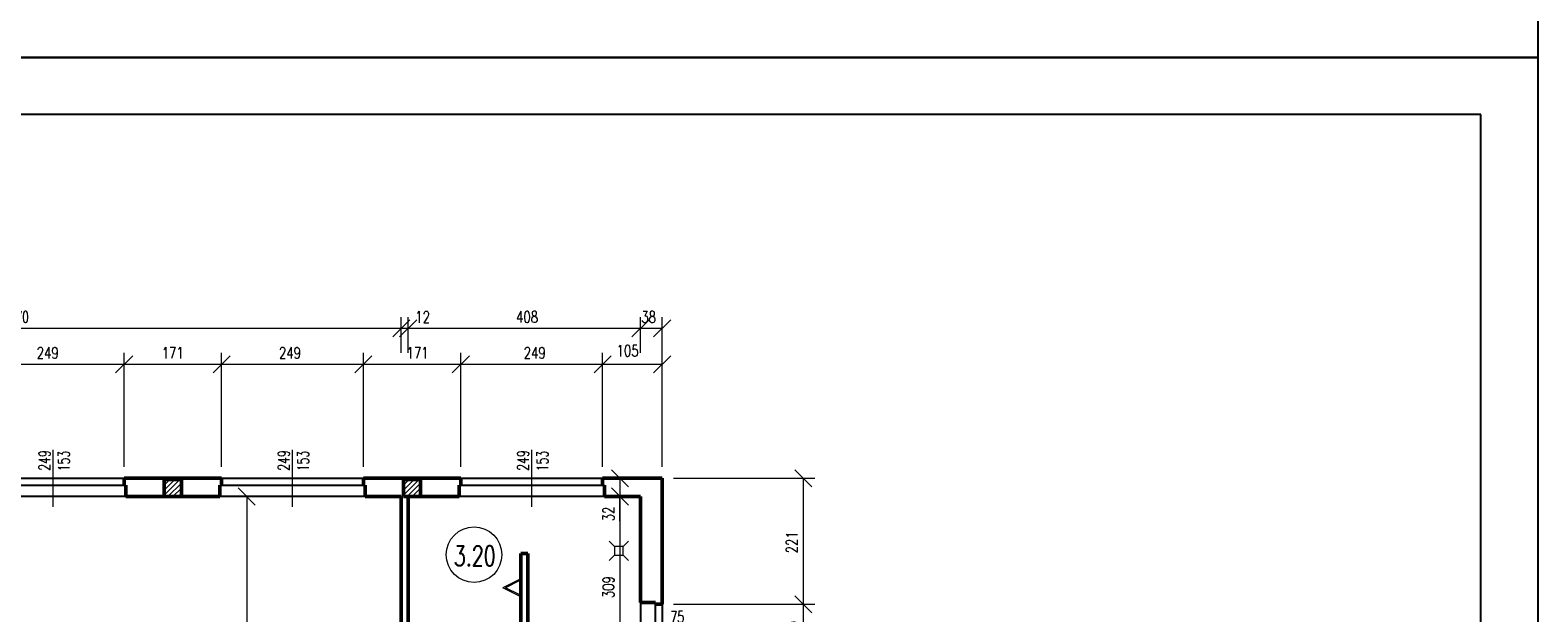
# Model space of a CAD drawing. Header units: millimetres. Extents: x -56112 to 30506, y -136199 to -2178.
# Tile 16 of 45: x 4039 to 30506, y -116246 to -106021. Entities that reach past the tile are written whole.
import ezdxf
from ezdxf.enums import TextEntityAlignment as Align

# ---------------------------------------------------------------- set-up
doc = ezdxf.new("R2010")
doc.units = ezdxf.units.MM
doc.header["$LTSCALE"] = 10
doc.header["$MEASUREMENT"] = 0
doc.header["$PDMODE"] = 35
for name, color, linetype, lineweight in [('L001', 1, 'Continuous', 18), ('L002', 2, 'Continuous', 25), ('L003', 3, 'Continuous', 50)]:
    doc.layers.add(name, color=color, linetype=linetype, lineweight=lineweight)
doc.layers.add('L004', color=4, linetype='Continuous')
doc.styles.get("Standard").update_dxf_attribs({"font": 'simplex.shx', "width": 0.75, "height": 200})
doc.dimstyles.new('1_100', dxfattribs={"dimtxt": 200, "dimasz": 300, "dimexe": 200, "dimexo": 200, "dimgap": 100, "dimtad": 1, "dimdec": 0, "dimlfac": 0.1, "dimtxsty": 'Standard', "dimblk": 'OBLIQUE', "dimcen": 250, "dimdle": 2, "dimclrt": 2, "dimadec": 0, "dimazin": 0, "dimtfac": 1, "dimtdec": 0, "dimtmove": 1, "dimatfit": 3, "dimfxl": 1, "dimarcsym": 0})

# ---------------------------------------------------------------- blocks, each defined once
blk = doc.blocks.new('_Oblique')
at = {"layer": 'L004', "color": 0, "lineweight": -2}
blk.add_line((-0.5, -0.5), (0.5, 0.5), dxfattribs=at)
blk = doc.blocks.new('*D2072')
at = {"layer": 'Defpoints'}
for p in [(4344, -119443), (5689, -119643), (3199, -121643), (5689, -121643)]:
    blk.add_point(p, dxfattribs=at)
at = {"layer": 'L001'}
for p, q in [((3199, -121443), (3199, -119443)), ((5689, -121443), (5689, -119443)), ((3199, -119643), (5689, -119643))]:
    blk.add_line(p, q, dxfattribs=at)
at = {"layer": 'L001', "xscale": 300, "yscale": 300, "zscale": 300, "rotation": 180}
blk.add_blockref('_Oblique', (3199, -119643), dxfattribs=at)
at = {"layer": 'L001', "xscale": 300, "yscale": 300, "zscale": 300}
blk.add_blockref('_Oblique', (5689, -119643), dxfattribs=at)
at = {"layer": 'L001', "color": 2, "linetype": 'Continuous', "width": 0.75}
blk.add_text('249', height=200, dxfattribs=at).set_placement((4155, -119443), align=Align.MIDDLE_LEFT)
blk = doc.blocks.new('*D2073')
at = {"layer": 'Defpoints'}
for p in [(3753, -118812), (-3146, -119013), (-3146, -119643), (10554, -119643)]:
    blk.add_point(p, dxfattribs=at)
at = {"layer": 'L001'}
for p, q in [((-3146, -119443), (-3146, -118813)), ((10554, -119443), (10554, -118813)), ((10554, -119013), (-3146, -119013))]:
    blk.add_line(p, q, dxfattribs=at)
at = {"layer": 'L001', "xscale": 300, "yscale": 300, "zscale": 300, "rotation": 180}
blk.add_blockref('_Oblique', (-3146, -119013), dxfattribs=at)
at = {"layer": 'L001', "xscale": 300, "yscale": 300, "zscale": 300}
blk.add_blockref('_Oblique', (10554, -119013), dxfattribs=at)
at = {"layer": 'L001', "color": 2, "linetype": 'Continuous', "width": 0.75}
blk.add_text('1370', height=200, dxfattribs=at).set_placement((3503, -118812), align=Align.MIDDLE_LEFT)
blk = doc.blocks.new('*D2078')
at = {"layer": 'Defpoints'}
for p in [(8595, -119442), (9889, -119643), (7399, -121643), (9889, -121643)]:
    blk.add_point(p, dxfattribs=at)
at = {"layer": 'L001'}
for p, q in [((7399, -121443), (7399, -119443)), ((9889, -121443), (9889, -119443)), ((7399, -119643), (9889, -119643))]:
    blk.add_line(p, q, dxfattribs=at)
at = {"layer": 'L001', "xscale": 300, "yscale": 300, "zscale": 300, "rotation": 180}
blk.add_blockref('_Oblique', (7399, -119643), dxfattribs=at)
at = {"layer": 'L001', "xscale": 300, "yscale": 300, "zscale": 300}
blk.add_blockref('_Oblique', (9889, -119643), dxfattribs=at)
at = {"layer": 'L001', "color": 2, "linetype": 'Continuous', "width": 0.75}
blk.add_text('249', height=200, dxfattribs=at).set_placement((8406, -119442), align=Align.MIDDLE_LEFT)
blk = doc.blocks.new('*D2079')
at = {"layer": 'Defpoints'}
for p in [(6495, -119443), (7399, -119643), (5689, -121643), (7399, -121643)]:
    blk.add_point(p, dxfattribs=at)
at = {"layer": 'L001'}
for p, q in [((5689, -121443), (5689, -119443)), ((7399, -121443), (7399, -119443)), ((5689, -119643), (7399, -119643))]:
    blk.add_line(p, q, dxfattribs=at)
at = {"layer": 'L001', "xscale": 300, "yscale": 300, "zscale": 300, "rotation": 180}
blk.add_blockref('_Oblique', (5689, -119643), dxfattribs=at)
at = {"layer": 'L001', "xscale": 300, "yscale": 300, "zscale": 300}
blk.add_blockref('_Oblique', (7399, -119643), dxfattribs=at)
at = {"layer": 'L001', "color": 2, "linetype": 'Continuous', "width": 0.75}
blk.add_text('171', height=200, dxfattribs=at).set_placement((6349, -119443), align=Align.MIDDLE_LEFT)
blk = doc.blocks.new('*D2080')
at = {"layer": 'Defpoints'}
for p in [(12893, -119442), (14089, -119643), (11599, -121643), (14089, -121643)]:
    blk.add_point(p, dxfattribs=at)
at = {"layer": 'L001'}
for p, q in [((11599, -121443), (11599, -119443)), ((14089, -121443), (14089, -119443)), ((11599, -119643), (14089, -119643))]:
    blk.add_line(p, q, dxfattribs=at)
at = {"layer": 'L001', "xscale": 300, "yscale": 300, "zscale": 300, "rotation": 180}
blk.add_blockref('_Oblique', (11599, -119643), dxfattribs=at)
at = {"layer": 'L001', "xscale": 300, "yscale": 300, "zscale": 300}
blk.add_blockref('_Oblique', (14089, -119643), dxfattribs=at)
at = {"layer": 'L001', "color": 2, "linetype": 'Continuous', "width": 0.75}
blk.add_text('249', height=200, dxfattribs=at).set_placement((12704, -119442), align=Align.MIDDLE_LEFT)
blk = doc.blocks.new('*D2081')
at = {"layer": 'Defpoints'}
for p in [(12763, -118812), (10674, -119013), (10674, -119643), (14754, -119643)]:
    blk.add_point(p, dxfattribs=at)
at = {"layer": 'L001'}
for p, q in [((10674, -119443), (10674, -118813)), ((14754, -119443), (14754, -118813)), ((14754, -119013), (10674, -119013))]:
    blk.add_line(p, q, dxfattribs=at)
at = {"layer": 'L001', "xscale": 300, "yscale": 300, "zscale": 300, "rotation": 180}
blk.add_blockref('_Oblique', (10674, -119013), dxfattribs=at)
at = {"layer": 'L001', "xscale": 300, "yscale": 300, "zscale": 300}
blk.add_blockref('_Oblique', (14754, -119013), dxfattribs=at)
at = {"layer": 'L001', "color": 2, "linetype": 'Continuous', "width": 0.75}
blk.add_text('408', height=200, dxfattribs=at).set_placement((12570, -118812), align=Align.MIDDLE_LEFT)
blk = doc.blocks.new('*D2082')
at = {"layer": 'Defpoints'}
for p in [(10793, -119443), (11599, -119643), (9889, -121643), (11599, -121643)]:
    blk.add_point(p, dxfattribs=at)
at = {"layer": 'L001'}
for p, q in [((9889, -121443), (9889, -119443)), ((11599, -121443), (11599, -119443)), ((9889, -119643), (11599, -119643))]:
    blk.add_line(p, q, dxfattribs=at)
at = {"layer": 'L001', "xscale": 300, "yscale": 300, "zscale": 300, "rotation": 180}
blk.add_blockref('_Oblique', (9889, -119643), dxfattribs=at)
at = {"layer": 'L001', "xscale": 300, "yscale": 300, "zscale": 300}
blk.add_blockref('_Oblique', (11599, -119643), dxfattribs=at)
at = {"layer": 'L001', "color": 2, "linetype": 'Continuous', "width": 0.75}
blk.add_text('171', height=200, dxfattribs=at).set_placement((10647, -119443), align=Align.MIDDLE_LEFT)
blk = doc.blocks.new('*D1554')
at = {"layer": 'Defpoints'}
for p in [(10554, -119013), (10907, -119013), (10554, -119643), (10674, -119643)]:
    blk.add_point(p, dxfattribs=at)
at = {"layer": 'L001'}
for p, q in [((10554, -119443), (10554, -118813)), ((10674, -119443), (10674, -118813)), ((10552, -119013), (10554, -119013)), ((10674, -119013), (10554, -119013)), ((11014, -119013), (10674, -119013))]:
    blk.add_line(p, q, dxfattribs=at)
at = {"layer": 'L001', "xscale": 300, "yscale": 300, "zscale": 300}
blk.add_blockref('_Oblique', (10554, -119013), dxfattribs=at)
at = {"layer": 'L001', "xscale": 300, "yscale": 300, "zscale": 300, "rotation": 180}
blk.add_blockref('_Oblique', (10674, -119013), dxfattribs=at)
at = {"layer": 'L001', "color": 2, "linetype": 'Continuous', "width": 0.75}
blk.add_text('12', height=200, dxfattribs=at).set_placement((10800, -118813), align=Align.MIDDLE_LEFT)
blk = doc.blocks.new('*D1555')
at = {"layer": 'Defpoints'}
for p in [(14754, -119013), (14887, -119013), (14754, -119643), (15134, -121643)]:
    blk.add_point(p, dxfattribs=at)
at = {"layer": 'L001'}
for p, q in [((14754, -119443), (14754, -118813)), ((15134, -121443), (15134, -118813)), ((14752, -119013), (14754, -119013)), ((15134, -119013), (14754, -119013)), ((15136, -119013), (15134, -119013))]:
    blk.add_line(p, q, dxfattribs=at)
at = {"layer": 'L001', "xscale": 300, "yscale": 300, "zscale": 300}
blk.add_blockref('_Oblique', (14754, -119013), dxfattribs=at)
at = {"layer": 'L001', "xscale": 300, "yscale": 300, "zscale": 300, "rotation": 180}
blk.add_blockref('_Oblique', (15134, -119013), dxfattribs=at)
at = {"layer": 'L001', "color": 2, "linetype": 'Continuous', "width": 0.75}
blk.add_text('38', height=200, dxfattribs=at).set_placement((14766, -118813), align=Align.MIDDLE_LEFT)
blk = doc.blocks.new('*D2083')
at = {"layer": 'Defpoints'}
for p in [(14511, -119404), (15134, -119643), (14089, -121643), (15134, -121643)]:
    blk.add_point(p, dxfattribs=at)
at = {"layer": 'L001'}
for p, q in [((14089, -121443), (14089, -119443)), ((15134, -121443), (15134, -119443)), ((14089, -119643), (15134, -119643))]:
    blk.add_line(p, q, dxfattribs=at)
at = {"layer": 'L001', "xscale": 300, "yscale": 300, "zscale": 300, "rotation": 180}
blk.add_blockref('_Oblique', (14089, -119643), dxfattribs=at)
at = {"layer": 'L001', "xscale": 300, "yscale": 300, "zscale": 300}
blk.add_blockref('_Oblique', (15134, -119643), dxfattribs=at)
at = {"layer": 'L001', "color": 2, "linetype": 'Continuous', "width": 0.75}
blk.add_text('105', height=200, dxfattribs=at).set_placement((14333, -119404), align=Align.MIDDLE_LEFT)
blk = doc.blocks.new('*D2097')
at = {"layer": 'Defpoints'}
for p in [(7666, -121963), (7639, -124559), (7666, -127253), (7840, -127253)]:
    blk.add_point(p, dxfattribs=at)
at = {"layer": 'L001'}
for p, q in [((7840, -121963), (7840, -127253)), ((7866, -121963), (8040, -121963)), ((7866, -127253), (8040, -127253))]:
    blk.add_line(p, q, dxfattribs=at)
at = {"layer": 'L001', "xscale": 300, "yscale": 300, "zscale": 300}
for p, rotation in [((7840, -121963), 89.99999999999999), ((7840, -127253), 270)]:
    blk.add_blockref('_Oblique', p, dxfattribs=dict(at, rotation=rotation))
at = {"layer": 'L001', "color": 2, "linetype": 'Continuous', "width": 0.75}
blk.add_text('529', height=200, rotation=90, dxfattribs=at).set_placement((7639, -124748), align=Align.MIDDLE_LEFT)
blk = doc.blocks.new('*D2099')
at = {"layer": 'Defpoints'}
for p in [(14392, -121963), (14191, -123557), (14392, -125053), (14448, -125053)]:
    blk.add_point(p, dxfattribs=at)
at = {"layer": 'L001'}
for p, q in [((14392, -121963), (14392, -125053)), ((14592, -121963), (14592, -121963)), ((14248, -125053), (14192, -125053))]:
    blk.add_line(p, q, dxfattribs=at)
at = {"layer": 'L001', "xscale": 300, "yscale": 300, "zscale": 300}
for p, rotation in [((14392, -121963), 90), ((14392, -125053), 270)]:
    blk.add_blockref('_Oblique', p, dxfattribs=dict(at, rotation=rotation))
at = {"layer": 'L001', "color": 2, "linetype": 'Continuous', "width": 0.75}
blk.add_text('309', height=200, rotation=90, dxfattribs=at).set_placement((14191, -123746), align=Align.MIDDLE_LEFT)
blk = doc.blocks.new('*D1684')
at = {"layer": 'Defpoints'}
for p in [(14392, -121643), (14392, -121963), (14392, -121963), (14392, -122275)]:
    blk.add_point(p, dxfattribs=at)
at = {"layer": 'L001'}
for p, q in [((14392, -121641), (14392, -121643)), ((14392, -121643), (14392, -121963)), ((14592, -121643), (14592, -121643)), ((14392, -122396), (14392, -121963)), ((14592, -121963), (14592, -121963))]:
    blk.add_line(p, q, dxfattribs=at)
at = {"layer": 'L001', "xscale": 300, "yscale": 300, "zscale": 300}
for p, rotation in [((14392, -121643), 270), ((14392, -121963), 90)]:
    blk.add_blockref('_Oblique', p, dxfattribs=dict(at, rotation=rotation))
at = {"layer": 'L001', "color": 2, "linetype": 'Continuous', "width": 0.75}
blk.add_text('32', height=200, rotation=90, dxfattribs=at).set_placement((14192, -122396), align=Align.MIDDLE_LEFT)
blk = doc.blocks.new('*D2102')
at = {"layer": 'Defpoints'}
for p in [(15134, -123853), (17411, -124277), (15134, -124603), (17611, -124603)]:
    blk.add_point(p, dxfattribs=at)
at = {"layer": 'L001'}
for p, q in [((15334, -123853), (17811, -123853)), ((17611, -123853), (17611, -124603)), ((15334, -124603), (17811, -124603))]:
    blk.add_line(p, q, dxfattribs=at)
at = {"layer": 'L001', "xscale": 300, "yscale": 300, "zscale": 300}
for p, rotation in [((17611, -123853), 90), ((17611, -124603), 270)]:
    blk.add_blockref('_Oblique', p, dxfattribs=dict(at, rotation=rotation))
at = {"layer": 'L001', "color": 2, "linetype": 'Continuous', "width": 0.75}
blk.add_text('75', height=200, rotation=90, dxfattribs=at).set_placement((17411, -124399), align=Align.MIDDLE_LEFT)
blk = doc.blocks.new('*D2103')
at = {"layer": 'Defpoints'}
for p in [(15134, -121643), (17411, -122797), (15134, -123853), (17611, -123853)]:
    blk.add_point(p, dxfattribs=at)
at = {"layer": 'L001'}
for p, q in [((15334, -121643), (17811, -121643)), ((17611, -121643), (17611, -123853)), ((15334, -123853), (17811, -123853))]:
    blk.add_line(p, q, dxfattribs=at)
at = {"layer": 'L001', "xscale": 300, "yscale": 300, "zscale": 300}
for p, rotation in [((17611, -121643), 90), ((17611, -123853), 270)]:
    blk.add_blockref('_Oblique', p, dxfattribs=dict(at, rotation=rotation))
at = {"layer": 'L001', "color": 2, "linetype": 'Continuous', "width": 0.75}
blk.add_text('221', height=200, rotation=90, dxfattribs=at).set_placement((17411, -122958), align=Align.MIDDLE_LEFT)

msp = doc.modelspace()

# ---------------------------------------------------------------- hatches: boundary and pattern name
at = {"layer": 'L001'}
h = msp.add_hatch(dxfattribs=at)
h.set_pattern_fill('ANSI31', color=256, scale=500, style=0)
h.set_pattern_definition([(45, (-4200, -82436.32), (-44.19417, 44.19417), [])])
h.paths.add_polyline_path([(6694, -113904.9), (6394, -113904.9), (6394, -114204.9), (6694, -114204.9)], flags=16)
h = msp.add_hatch(dxfattribs=at)
h.set_pattern_fill('ANSI31', color=256, scale=500, style=0)
h.set_pattern_definition([(45, (-4e-12, -82436.32), (-44.19417, 44.19417), [])])
h.paths.add_polyline_path([(10894, -114204.9), (10894, -113904.9), (10594, -113904.9), (10594, -114204.9)])

# ---------------------------------------------------------------- linework, layer by layer
at = {"layer": 'Defpoints'}
for points in [[(-51868.7, -76799.4, 0), (30505.6, -76799.4, 0), (30505.6, -106499.4, 0), (-51868.7, -106499.4, 0)], [(-51868.7, -106499.4, 0), (30505.6, -106499.4, 0), (30505.6, -136199.4, 0), (-51868.7, -136199.4, 0)]]:
    msp.add_3dface(points, dxfattribs=at)
at = {"layer": 'L001'}
for p, q in [((4444, -114383), (4444, -113386.8)), ((8644, -114383), (8644, -113386.8)), ((12844, -114383), (12844, -113386.8)), ((14299.1, -115081.3), (14203, -114985.2)), ((14449.1, -115081.3), (14545.2, -114985.2)), ((14299.1, -115231.3), (14203, -115327.4)), ((14449.1, -115231.3), (14545.2, -115327.4)), ((12654, -115647.1), (12339.2, -115806.6)), ((12654, -115966), (12339.2, -115806.6)), ((12633.6, -115680.3), (12384.3, -115806.6)), ((12633.6, -115932.8), (12384.3, -115806.6)), ((12633.6, -115680.3), (12633.6, -115932.8))]:
    msp.add_line(p, q, dxfattribs=at)
at = {"layer": 'L001', "flags": 128}
msp.add_lwpolyline([(14299.1, -115231.3), (14449.1, -115231.3), (14449.1, -115081.3), (14299.1, -115081.3)], close=True, dxfattribs=at)
at = {"layer": 'L001'}
msp.add_circle((11830.9, -115225.5), 488.1, dxfattribs=at)
at = {"layer": 'L002'}
for p, q in [((3199, -113884.9), (5689, -113884.9)), ((3199, -114004.9), (5689, -114004.9)), ((7399, -113884.9), (9889, -113884.9)), ((7399, -114004.9), (9889, -114004.9)), ((11569, -114004.9), (14119, -114004.9)), ((11599, -113884.9), (14089, -113884.9)), ((5719, -114204.9), (3169, -114204.9)), ((9919, -114204.9), (7369, -114204.9)), ((14119, -114204.9), (11569, -114204.9)), ((14754, -116064.9), (14754, -116874.9)), ((15014, -116844.9), (15014, -116094.9)), ((15134, -116094.9), (15134, -116844.9))]:
    msp.add_line(p, q, dxfattribs=at)
at = {"layer": 'L003'}
for p, q in [((7399, -113884.9), (5689, -113884.9)), ((5689, -113884.9), (5689, -114004.9)), ((5689, -114004.9), (5719, -114004.9)), ((5719, -114204.9), (5719, -114004.9)), ((7369, -114204.9), (7369, -114004.9)), ((7369, -114004.9), (7399, -114004.9)), ((7399, -113884.9), (7399, -114004.9)), ((11599, -113884.9), (9889, -113884.9)), ((9889, -113884.9), (9889, -114004.9)), ((9889, -114004.9), (9919, -114004.9)), ((9919, -114204.9), (9919, -114004.9)), ((11569, -114204.9), (11569, -114004.9)), ((11599, -113884.9), (11599, -114004.9)), ((15134, -113884.9), (14089, -113884.9)), ((14089, -113884.9), (14089, -114004.9)), ((14119, -114204.9), (14119, -114004.9)), ((15134, -113884.9), (15134, -116094.9)), ((7369, -114204.9), (5719, -114204.9)), ((10554, -114204.9), (9919, -114204.9)), ((10554, -114204.9), (10554, -116974.9)), ((10674, -114204.9), (10674, -116974.9)), ((11569, -114204.9), (10894, -114204.9)), ((14754, -114204.9), (14119, -114204.9)), ((14754, -114204.9), (14754, -116064.9)), ((12654, -115204.9), (12654, -116974.9)), ((12774, -115204.9), (12654, -115204.9)), ((12774, -115204.9), (12774, -116974.9)), ((14754, -116064.9), (15014, -116064.9)), ((15014, -116064.9), (15014, -116094.9)), ((15134, -116094.9), (15014, -116094.9))]:
    msp.add_line(p, q, dxfattribs=at)
at = {"layer": 'L003', "flags": 128}
for points in [[(6394, -114204.9), (6694, -114204.9), (6694, -113904.9), (6394, -113904.9)], [(10594, -114204.9), (10894, -114204.9), (10894, -113904.9), (10594, -113904.9)]]:
    msp.add_lwpolyline(points, close=True, dxfattribs=at)
at = {"layer": 'L004'}
msp.add_3dface([(29505.6, -107499.4, 0), (-50868.7, -107499.4, 0), (-50868.7, -135199.4, 0), (29505.6, -135199.4, 0)], dxfattribs=at)

# ---------------------------------------------------------------- texts
at = {"layer": 'L001', "width": 0.7}
for s, rotation, p in [('249', 90, (4451.5, -113572.2)), ('153', 90, (4790.8, -113582.2)), ('249', 90, (8651.5, -113572.2)), ('153', 90, (8990.8, -113582.2)), ('249', 90, (12851.5, -113572.2)), ('153', 90, (13190.8, -113582.2)), ('75', 360, (15398, -116477.3))]:
    msp.add_text(s, height=200, rotation=rotation, dxfattribs=at).set_placement(p, align=Align.BOTTOM_CENTER)
msp.add_text('3.20', height=350, dxfattribs=at).set_placement((11843.7, -115527.3), align=Align.BOTTOM_CENTER)

# ---------------------------------------------------------------- dimensions: what is measured, and where the dimension line sits
at = {"layer": 'L001'}
for base, p1, p2, angle, picture, middle in [((-3146, -111254.7), (10554, -111884.8), (-3146, -111884.8), 180, '*D2073', (3774.4, -111053.7)), ((10674, -111254.7), (14754, -111884.8), (10674, -111884.8), 180, '*D2081', (12784.4, -111053.7)), ((17611.5, -116094.9), (15134, -113884.9), (15134, -116094.9), 270, '*D2103', (17411.3, -114999.6)), ((7840.1, -119494.9), (7666.2, -114204.9), (7666.2, -119494.9), 270, '*D2097', (7639.1, -116775.9)), ((14392.5, -117294.9), (14392.5, -114204.9), (14448.4, -117294.9), 270, '*D2099', (14191.4, -115773.9)), ((17611.5, -116844.9), (15134, -116094.9), (15134, -116844.9), 270, '*D2102', (17411.3, -116497.5))]:
    dim = msp.add_linear_dim(base=base, p1=p1, p2=p2, angle=angle, dimstyle='1_100', override={"dimtad": 0}, dxfattribs=at)
    dim.commit()
    dim.dimension.update_dxf_attribs({"geometry": picture, "text_midpoint": middle, "dimtype": 160, "insert": (0, 7758.2)})
for base, p1, p2, angle, picture, middle in [((10554, -111254.7), (10674, -111884.8), (10554, -111884.8), 180, '*D1554', (10928.6, -111254.7)), ((14754, -111254.7), (15134, -113884.9), (14754, -111884.8), 180, '*D1555', (14908.5, -111254.7)), ((14392.5, -114204.9), (14392.5, -113884.9), (14392.5, -114204.9), 270, '*D1684', (14392.5, -114495.4))]:
    dim = msp.add_linear_dim(base=base, p1=p1, p2=p2, angle=angle, dimstyle='1_100', dxfattribs=at)
    dim.commit()
    dim.dimension.update_dxf_attribs({"geometry": picture, "text_midpoint": middle, "dimtype": 160, "insert": (0, 7758.2)})
for base, p1, p2, picture, middle, set_off in [((5689, -111884.8), (3199, -113884.9), (5689, -113884.9), '*D2072', (4319, -111684.4), (0, 7758.2)), ((7399, -111884.8), (5689, -113884.9), (7399, -113884.9), '*D2079', (6455.7, -111684.6), (0, 7758.2)), ((9889, -111884.8), (7399, -113884.9), (9889, -113884.9), '*D2078', (8570, -111683.7), (0, 7758.2)), ((11599, -111884.8), (9889, -113884.9), (11599, -113884.9), '*D2082', (10753.7, -111684.6), (0, 7758.2)), ((14089, -111884.8), (11599, -113884.9), (14089, -113884.9), '*D2080', (12868, -111683.7), (0, 7758.2)), ((15133.9970215, -111884.7781506), (14088.9970215, -113884.8881739), (15133.9970215, -113884.8881739), '*D2083', (14490.0684501, -111645.9913229), (0, 7758.2403119))]:
    dim = msp.add_linear_dim(base=base, p1=p1, p2=p2, dimstyle='1_100', override={"dimtad": 0}, dxfattribs=at)
    dim.commit()
    dim.dimension.update_dxf_attribs({"geometry": picture, "text_midpoint": middle, "dimtype": 160, "insert": set_off})

doc.saveas('drawing.dxf')
